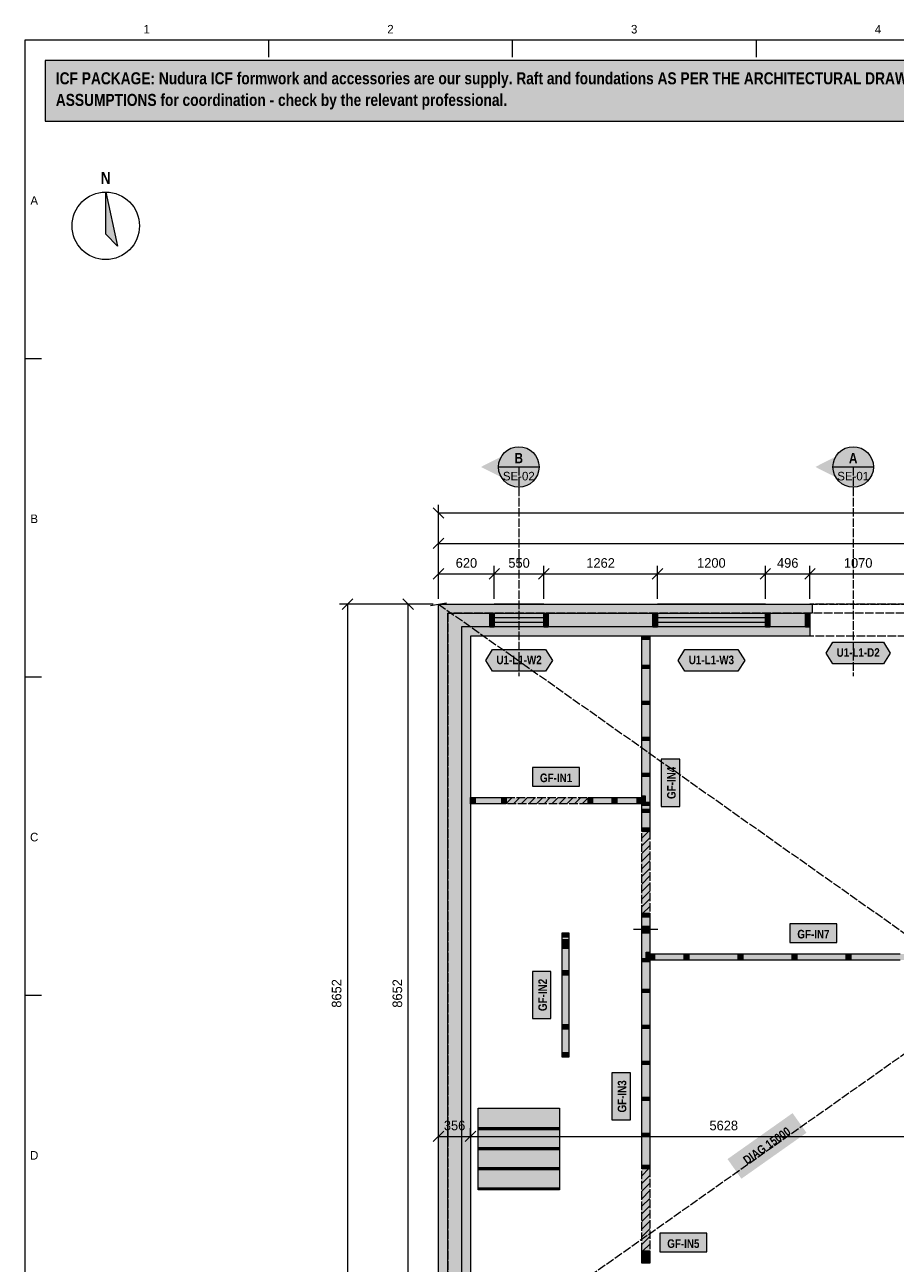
# Model space of a CAD drawing. Header units: millimetres. Extents: x 17 to 413, y 4 to 292.
# Tile 2 of 5: x 20 to 149, y 109 to 292. Entities that reach past the tile are written whole.
import ezdxf
from ezdxf.enums import TextEntityAlignment as Align

# ---------------------------------------------------------------- set-up
doc = ezdxf.new("R2010")
doc.units = ezdxf.units.MM
doc.linetypes.add('DASHED', pattern=[1.524, 1.27, -0.254])
for name, color, linetype in [('FILL-C_B2B2B5', 7, 'Continuous'), ('FILL-EPS', 7, 'Continuous'), ('FILL-INK', 7, 'Continuous'), ('FILL-RED', 7, 'Continuous'), ('FILL-TEAL_DK', 7, 'Continuous'), ('FILL-TIMBER', 7, 'Continuous'), ('FILL-WHITE', 7, 'Continuous'), ('LINE-C_85297A', 7, 'Continuous'), ('LINE-C_85297A-DASH', 7, 'DASHED'), ('LINE-INK', 7, 'Continuous'), ('LINE-INK-DASH', 7, 'DASHED'), ('LINE-RED', 7, 'Continuous'), ('LINE-RED-DASH', 7, 'DASHED'), ('LINE-STEEL_GREY', 7, 'Continuous'), ('LINE-STEEL_GREY-DASH', 7, 'DASHED'), ('LINE-TEAL_DK', 7, 'Continuous'), ('LINE-TIMBER_DK', 7, 'Continuous'), ('TEXT-C_85297A', 7, 'Continuous'), ('TEXT-INK', 7, 'Continuous'), ('TEXT-RED', 7, 'Continuous'), ('TEXT-STEEL_GREY', 7, 'Continuous'), ('TEXT-TEAL_DK', 7, 'Continuous')]:
    doc.layers.add(name, color=color, linetype=linetype)
doc.styles.add('OpenSansCondensed-Bold', font='OpenSansCondensed-Bold.ttf')

msp = doc.modelspace()

# ---------------------------------------------------------------- hatches: boundary and pattern name
at = {"layer": 'FILL-C_B2B2B5', "true_color": 0xb2b2b5}
h = msp.add_hatch(color=253, dxfattribs=at)
h.dxf.hatch_style = 1
h.paths.add_polyline_path([(136.36, 203.05), (84.7, 203.05), (84.7, 94.45), (95.86, 94.45), (95.86, 92.42), (82.67, 92.42), (82.67, 205.08), (136.36, 205.08)])
at = {"layer": 'FILL-EPS', "true_color": 0xccffff}
h = msp.add_hatch(color=7, dxfattribs=at)
h.dxf.hatch_style = 1
h.paths.add_polyline_path([(81.32, 206.43), (136.69, 206.43), (136.69, 205.09), (136.36, 205.09), (136.36, 205.08), (82.67, 205.08), (82.67, 92.42), (95.86, 92.42), (95.86, 92.41), (96.2, 92.41), (96.2, 91.07), (81.32, 91.07)])
h = msp.add_hatch(color=7, dxfattribs=at)
h.dxf.hatch_style = 1
h.paths.add_polyline_path([(136.36, 201.69), (86.06, 201.69), (86.06, 95.81), (95.86, 95.81), (95.86, 94.45), (84.7, 94.45), (84.7, 203.05), (136.36, 203.05)])
at = {"layer": 'FILL-INK', "true_color": 0x14141a}
h = msp.add_hatch(color=250, dxfattribs=at)
h.dxf.hatch_style = 1
h.paths.add_polyline_path([(32, 267.5), (33.75, 259.5), (32, 261.25)])
at = {"layer": 'FILL-RED', "true_color": 0xb81a1f}
h = msp.add_hatch(color=242, dxfattribs=at)
h.dxf.hatch_style = 1
h.paths.add_polyline_path([(87.61, 226.77), (93.21, 223.92), (93.21, 229.62)])
h = msp.add_hatch(color=242, dxfattribs=at)
h.dxf.hatch_style = 1
h.paths.add_polyline_path([(137.16, 226.77), (142.76, 223.92), (142.76, 229.62)])
at = {"layer": 'FILL-TEAL_DK', "true_color": 0x006b5c}
h = msp.add_hatch(color=126, dxfattribs=at)
h.dxf.hatch_style = 1
h.paths.add_polyline_path([(88.92, 205.08), (89.58, 205.08), (89.58, 203.04), (88.92, 203.04)])
h = msp.add_hatch(color=126, dxfattribs=at)
h.dxf.hatch_style = 1
h.paths.add_polyline_path([(96.92, 205.08), (97.58, 205.08), (97.58, 203.04), (96.92, 203.04)])
h = msp.add_hatch(color=126, dxfattribs=at)
h.dxf.hatch_style = 1
h.paths.add_polyline_path([(113.08, 205.08), (113.75, 205.08), (113.75, 203.04), (113.08, 203.04)])
h = msp.add_hatch(color=126, dxfattribs=at)
h.dxf.hatch_style = 1
h.paths.add_polyline_path([(129.75, 205.08), (130.42, 205.08), (130.42, 203.04), (129.75, 203.04)])
h = msp.add_hatch(color=126, dxfattribs=at)
h.dxf.hatch_style = 1
h.paths.add_polyline_path([(135.7, 205.08), (136.36, 205.08), (136.36, 203.04), (135.7, 203.04)])
at = {"layer": 'FILL-TIMBER', "true_color": 0xeddbb8}
h = msp.add_hatch(color=254, dxfattribs=at)
h.dxf.hatch_style = 1
h.paths.add_polyline_path([(112.61, 201.69), (112.61, 201.38), (112.61, 201.18), (112.15, 201.18), (111.42, 201.18), (111.42, 201.49), (111.42, 201.69), (111.89, 201.69)])
h = msp.add_hatch(color=254, dxfattribs=at)
h.dxf.hatch_style = 1
h.paths.add_polyline_path([(112.61, 197.39), (112.61, 197.09), (112.61, 196.89), (112.15, 196.89), (111.42, 196.89), (111.42, 197.2), (111.42, 197.39), (111.89, 197.39)])
h = msp.add_hatch(color=254, dxfattribs=at)
h.dxf.hatch_style = 1
h.paths.add_polyline_path([(112.61, 192.06), (112.61, 191.75), (112.61, 191.55), (112.15, 191.55), (111.42, 191.55), (111.42, 191.86), (111.42, 192.06), (111.89, 192.06)])
h = msp.add_hatch(color=254, dxfattribs=at)
h.dxf.hatch_style = 1
h.paths.add_polyline_path([(112.61, 186.73), (112.61, 186.42), (112.61, 186.22), (112.15, 186.22), (111.42, 186.22), (111.42, 186.53), (111.42, 186.73), (111.89, 186.73)])
h = msp.add_hatch(color=254, dxfattribs=at)
h.dxf.hatch_style = 1
h.paths.add_polyline_path([(112.61, 181.39), (112.61, 181.09), (112.61, 180.89), (112.15, 180.89), (111.42, 180.89), (111.42, 181.2), (111.42, 181.39), (111.89, 181.39)])
h = msp.add_hatch(color=254, dxfattribs=at)
h.dxf.hatch_style = 1
h.paths.add_polyline_path([(111.93, 178.03), (111.93, 177.46), (111.93, 177.1), (111.73, 177.1), (111.42, 177.1), (111.42, 177.67), (111.42, 178.03), (111.62, 178.03)])
h = msp.add_hatch(color=254, dxfattribs=at)
h.dxf.hatch_style = 1
h.paths.add_polyline_path([(86.73, 176.85), (86.32, 176.85), (86.06, 176.85), (86.06, 177.2), (86.06, 177.78), (86.48, 177.78), (86.73, 177.78), (86.73, 177.42)])
h = msp.add_hatch(color=254, dxfattribs=at)
h.dxf.hatch_style = 1
h.paths.add_polyline_path([(91.35, 176.85), (90.94, 176.85), (90.68, 176.85), (90.68, 177.2), (90.68, 177.78), (91.1, 177.78), (91.35, 177.78), (91.35, 177.42)])
h = msp.add_hatch(color=254, dxfattribs=at)
h.dxf.hatch_style = 1
h.paths.add_polyline_path([(104.15, 176.85), (103.74, 176.85), (103.48, 176.85), (103.48, 177.2), (103.48, 177.78), (103.9, 177.78), (104.15, 177.78), (104.15, 177.42)])
h = msp.add_hatch(color=254, dxfattribs=at)
h.dxf.hatch_style = 1
h.paths.add_polyline_path([(107.73, 176.85), (107.31, 176.85), (107.06, 176.85), (107.06, 177.2), (107.06, 177.78), (107.47, 177.78), (107.73, 177.78), (107.73, 177.42)])
h = msp.add_hatch(color=254, dxfattribs=at)
h.dxf.hatch_style = 1
h.paths.add_polyline_path([(111.4, 176.85), (110.99, 176.85), (110.73, 176.85), (110.73, 177.2), (110.73, 177.78), (111.14, 177.78), (111.4, 177.78), (111.4, 177.42)])
h = msp.add_hatch(color=254, dxfattribs=at)
h.dxf.hatch_style = 1
h.paths.add_polyline_path([(112.61, 177.1), (112.61, 176.79), (112.61, 176.59), (112.15, 176.59), (111.42, 176.59), (111.42, 176.9), (111.42, 177.1), (111.89, 177.1)])
h = msp.add_hatch(color=254, dxfattribs=at)
h.dxf.hatch_style = 1
h.paths.add_polyline_path([(112.61, 176.06), (112.61, 175.75), (112.61, 175.55), (112.15, 175.55), (111.42, 175.55), (111.42, 175.86), (111.42, 176.06), (111.89, 176.06)])
h = msp.add_hatch(color=254, dxfattribs=at)
h.dxf.hatch_style = 1
h.paths.add_polyline_path([(112.61, 173.31), (112.61, 173), (112.61, 172.81), (112.15, 172.81), (111.42, 172.81), (111.42, 173.12), (111.42, 173.31), (111.89, 173.31)])
h = msp.add_hatch(color=254, dxfattribs=at)
h.dxf.hatch_style = 1
h.paths.add_polyline_path([(112.61, 160.57), (112.61, 160.26), (112.61, 160.06), (112.15, 160.06), (111.42, 160.06), (111.42, 160.37), (111.42, 160.57), (111.89, 160.57)])
h = msp.add_hatch(color=254, dxfattribs=at)
h.dxf.hatch_style = 1
h.paths.add_polyline_path([(112.61, 158.73), (112.61, 158.42), (112.61, 158.22), (112.15, 158.22), (111.42, 158.22), (111.42, 158.53), (111.42, 158.73), (111.89, 158.73)])
h = msp.add_hatch(color=254, dxfattribs=at)
h.dxf.hatch_style = 1
h.paths.add_polyline_path([(112.61, 158.19), (112.61, 157.88), (112.61, 157.69), (112.15, 157.69), (111.42, 157.69), (111.42, 158), (111.42, 158.19), (111.89, 158.19)])
h = msp.add_hatch(color=254, dxfattribs=at)
h.dxf.hatch_style = 1
h.paths.add_polyline_path([(100.6, 157.32), (100.6, 157.07), (100.24, 157.07), (99.66, 157.07), (99.66, 157.48), (99.66, 157.73), (100.02, 157.73), (100.6, 157.73)])
h = msp.add_hatch(color=254, dxfattribs=at)
h.dxf.hatch_style = 1
h.paths.add_polyline_path([(100.6, 156.33), (100.6, 156.08), (100.24, 156.08), (99.66, 156.08), (99.66, 156.49), (99.66, 156.74), (100.02, 156.74), (100.6, 156.74)])
h = msp.add_hatch(color=254, dxfattribs=at)
h.dxf.hatch_style = 1
h.paths.add_polyline_path([(100.6, 155.67), (100.6, 155.41), (100.23, 155.41), (99.66, 155.41), (99.66, 155.81), (99.66, 156.08), (100.02, 156.08), (100.6, 156.08)])
h = msp.add_hatch(color=254, dxfattribs=at)
h.dxf.hatch_style = 1
h.paths.add_polyline_path([(112.61, 154.87), (112.61, 154.3), (112.61, 153.93), (112.41, 153.93), (112.1, 153.93), (112.1, 154.5), (112.1, 154.87), (112.3, 154.87)])
h = msp.add_hatch(color=254, dxfattribs=at)
h.dxf.hatch_style = 1
h.paths.add_polyline_path([(113.3, 153.68), (112.89, 153.68), (112.64, 153.68), (112.64, 154.04), (112.64, 154.61), (113.05, 154.61), (113.3, 154.61), (113.3, 154.26)])
h = msp.add_hatch(color=254, dxfattribs=at)
h.dxf.hatch_style = 1
h.paths.add_polyline_path([(118.39, 153.68), (117.98, 153.68), (117.73, 153.68), (117.73, 154.04), (117.73, 154.61), (118.14, 154.61), (118.39, 154.61), (118.39, 154.26)])
h = msp.add_hatch(color=254, dxfattribs=at)
h.dxf.hatch_style = 1
h.paths.add_polyline_path([(126.39, 153.68), (125.98, 153.68), (125.73, 153.68), (125.73, 154.04), (125.73, 154.61), (126.14, 154.61), (126.39, 154.61), (126.39, 154.26)])
h = msp.add_hatch(color=254, dxfattribs=at)
h.dxf.hatch_style = 1
h.paths.add_polyline_path([(134.39, 153.68), (133.98, 153.68), (133.73, 153.68), (133.73, 154.04), (133.73, 154.61), (134.14, 154.61), (134.39, 154.61), (134.39, 154.26)])
h = msp.add_hatch(color=254, dxfattribs=at)
h.dxf.hatch_style = 1
h.paths.add_polyline_path([(142.39, 153.68), (141.98, 153.68), (141.73, 153.68), (141.73, 154.04), (141.73, 154.61), (142.14, 154.61), (142.39, 154.61), (142.39, 154.26)])
h = msp.add_hatch(color=254, dxfattribs=at)
h.dxf.hatch_style = 1
h.paths.add_polyline_path([(112.61, 153.93), (112.61, 153.62), (112.61, 153.43), (112.15, 153.43), (111.42, 153.43), (111.42, 153.74), (111.42, 153.93), (111.89, 153.93)])
h = msp.add_hatch(color=254, dxfattribs=at)
h.dxf.hatch_style = 1
h.paths.add_polyline_path([(100.6, 151.77), (100.6, 151.47), (100.18, 151.47), (99.66, 151.47), (99.66, 151.84), (99.66, 152.14), (100.07, 152.14), (100.6, 152.14)])
h = msp.add_hatch(color=254, dxfattribs=at)
h.dxf.hatch_style = 1
h.paths.add_polyline_path([(112.61, 149.39), (112.61, 149.09), (112.61, 148.89), (112.15, 148.89), (111.42, 148.89), (111.42, 149.2), (111.42, 149.39), (111.89, 149.39)])
h = msp.add_hatch(color=254, dxfattribs=at)
h.dxf.hatch_style = 1
h.paths.add_polyline_path([(100.6, 143.88), (100.6, 143.47), (100.01, 143.47), (99.66, 143.47), (99.66, 143.72), (99.66, 144.14), (100.23, 144.14), (100.6, 144.14)])
h = msp.add_hatch(color=254, dxfattribs=at)
h.dxf.hatch_style = 1
h.paths.add_polyline_path([(112.61, 144.06), (112.61, 143.75), (112.61, 143.55), (112.15, 143.55), (111.42, 143.55), (111.42, 143.86), (111.42, 144.06), (111.89, 144.06)])
h = msp.add_hatch(color=254, dxfattribs=at)
h.dxf.hatch_style = 1
h.paths.add_polyline_path([(100.6, 139.81), (100.6, 139.31), (99.86, 139.31), (99.66, 139.31), (99.66, 139.45), (99.66, 139.97), (100.37, 139.97), (100.6, 139.97)])
h = msp.add_hatch(color=254, dxfattribs=at)
h.dxf.hatch_style = 1
h.paths.add_polyline_path([(112.61, 138.73), (112.61, 138.42), (112.61, 138.22), (112.15, 138.22), (111.42, 138.22), (111.42, 138.53), (111.42, 138.73), (111.89, 138.73)])
h = msp.add_hatch(color=254, dxfattribs=at)
h.dxf.hatch_style = 1
h.paths.add_polyline_path([(112.61, 133.39), (112.61, 133.09), (112.61, 132.89), (112.15, 132.89), (111.42, 132.89), (111.42, 133.2), (111.42, 133.39), (111.89, 133.39)])
h = msp.add_hatch(color=254, dxfattribs=at)
h.dxf.hatch_style = 1
h.paths.add_polyline_path([(112.61, 128.06), (112.61, 127.75), (112.61, 127.55), (112.15, 127.55), (111.42, 127.55), (111.42, 127.86), (111.42, 128.06), (111.89, 128.06)])
h = msp.add_hatch(color=254, dxfattribs=at)
h.dxf.hatch_style = 1
h.paths.add_polyline_path([(112.61, 123.29), (112.61, 122.98), (112.61, 122.78), (112.15, 122.78), (111.42, 122.78), (111.42, 123.09), (111.42, 123.29), (111.89, 123.29)])
h = msp.add_hatch(color=254, dxfattribs=at)
h.dxf.hatch_style = 1
h.paths.add_polyline_path([(112.61, 110.54), (112.61, 110.23), (112.61, 110.03), (112.15, 110.03), (111.42, 110.03), (111.42, 110.34), (111.42, 110.54), (111.89, 110.54)])
h = msp.add_hatch(color=254, dxfattribs=at)
h.dxf.hatch_style = 1
h.paths.add_polyline_path([(112.61, 109.29), (112.61, 108.98), (112.61, 108.78), (112.15, 108.78), (111.42, 108.78), (111.42, 109.09), (111.42, 109.29), (111.89, 109.29)])
at = {"layer": 'FILL-WHITE', "true_color": 0xfff5f0}
h = msp.add_hatch(color=7, dxfattribs=at)
h.dxf.hatch_style = 1
h.paths.add_polyline_path([(23, 278), (307, 278), (307, 287), (23, 287)])
at = {"layer": 'FILL-WHITE', "true_color": 0xffffff}
h = msp.add_hatch(color=7, dxfattribs=at)
h.dxf.hatch_style = 1
h.paths.add_polyline_path([(96.21, 226.77), (96.11, 227.54), (95.81, 228.27), (95.33, 228.89), (94.71, 229.36), (93.99, 229.66), (93.21, 229.77), (92.43, 229.66), (91.71, 229.36), (91.09, 228.89), (90.61, 228.27), (90.31, 227.54), (90.21, 226.77), (90.31, 225.99), (90.61, 225.27), (91.09, 224.65), (91.71, 224.17), (92.43, 223.87), (93.21, 223.77), (93.99, 223.87), (94.71, 224.17), (95.33, 224.65), (95.81, 225.27), (96.11, 225.99)])
h = msp.add_hatch(color=7, dxfattribs=at)
h.dxf.hatch_style = 1
h.paths.add_polyline_path([(145.76, 226.77), (145.66, 227.54), (145.36, 228.27), (144.88, 228.89), (144.26, 229.36), (143.53, 229.66), (142.76, 229.77), (141.98, 229.66), (141.26, 229.36), (140.64, 228.89), (140.16, 228.27), (139.86, 227.54), (139.76, 226.77), (139.86, 225.99), (140.16, 225.27), (140.64, 224.65), (141.26, 224.17), (141.98, 223.87), (142.76, 223.77), (143.53, 223.87), (144.26, 224.17), (144.88, 224.65), (145.36, 225.27), (145.66, 225.99)])
at = {"layer": 'FILL-WHITE', "true_color": 0xfaf5e8}
h = msp.add_hatch(color=7, dxfattribs=at)
h.dxf.hatch_style = 1
h.paths.add_polyline_path([(111.42, 175.86), (111.42, 176.06), (111.42, 176.59), (111.42, 176.9), (111.42, 177.1), (111.42, 177.67), (111.42, 178.03), (111.42, 180.89), (111.42, 181.2), (111.42, 181.39), (111.42, 186.22), (111.42, 186.53), (111.42, 186.73), (111.42, 191.55), (111.42, 191.86), (111.42, 192.06), (111.42, 196.89), (111.42, 197.2), (111.42, 197.39), (111.42, 201.18), (111.42, 201.49), (111.42, 201.69), (111.89, 201.69), (112.61, 201.69), (112.61, 201.38), (112.61, 201.18), (112.61, 197.39), (112.61, 197.09), (112.61, 196.89), (112.61, 192.06), (112.61, 191.75), (112.61, 191.55), (112.61, 186.73), (112.61, 186.42), (112.61, 186.22), (112.61, 181.39), (112.61, 181.09), (112.61, 180.89), (112.61, 177.1), (112.61, 176.79), (112.61, 176.59), (112.61, 176.06), (112.61, 175.75), (112.61, 175.55), (112.61, 173.31), (112.61, 173), (112.61, 172.81), (112.15, 172.81), (111.42, 172.81), (111.42, 173.12), (111.42, 173.31), (111.42, 175.55)])
at = {"layer": 'FILL-WHITE', "true_color": 0xffffff}
h = msp.add_hatch(color=7, dxfattribs=at)
h.dxf.hatch_style = 1
h.paths.add_polyline_path([(138.74, 199.19), (139.74, 200.79), (147.26, 200.79), (148.26, 199.19), (147.26, 197.59), (139.74, 197.59)])
h = msp.add_hatch(color=7, dxfattribs=at)
h.dxf.hatch_style = 1
h.paths.add_polyline_path([(88.31, 198.09), (89.31, 199.69), (97.19, 199.69), (98.19, 198.09), (97.19, 196.49), (89.31, 196.49)])
h = msp.add_hatch(color=7, dxfattribs=at)
h.dxf.hatch_style = 1
h.paths.add_polyline_path([(116.81, 198.09), (117.81, 199.69), (125.69, 199.69), (126.69, 198.09), (125.69, 196.49), (117.81, 196.49)])
h = msp.add_hatch(color=7, dxfattribs=at)
h.dxf.hatch_style = 1
h.paths.add_polyline_path([(95.24, 179.46), (102.22, 179.46), (102.22, 182.23), (95.24, 182.23)])
h = msp.add_hatch(color=7, dxfattribs=at)
h.dxf.hatch_style = 1
h.paths.add_polyline_path([(117.06, 176.46), (117.06, 183.44), (114.3, 183.44), (114.3, 176.46)])
at = {"layer": 'FILL-WHITE', "true_color": 0xfaf5e8}
h = msp.add_hatch(color=7, dxfattribs=at)
h.dxf.hatch_style = 1
h.paths.add_polyline_path([(86.06, 176.85), (86.06, 177.2), (86.06, 177.78), (86.48, 177.78), (86.73, 177.78), (90.68, 177.78), (91.1, 177.78), (91.35, 177.78), (91.35, 177.42), (91.35, 176.85), (90.94, 176.85), (90.68, 176.85), (86.73, 176.85), (86.32, 176.85)])
at = {"layer": 'FILL-WHITE', "true_color": 0xffffff}
h = msp.add_hatch(color=7, dxfattribs=at)
h.dxf.hatch_style = 1
h.paths.add_polyline_path([(91.35, 176.85), (91.35, 177.78), (103.48, 177.78), (103.48, 176.85)])
at = {"layer": 'FILL-WHITE', "true_color": 0xfaf5e8}
h = msp.add_hatch(color=7, dxfattribs=at)
h.dxf.hatch_style = 1
h.paths.add_polyline_path([(103.48, 177.2), (103.48, 177.78), (103.9, 177.78), (104.15, 177.78), (107.06, 177.78), (107.47, 177.78), (107.73, 177.78), (110.73, 177.78), (111.14, 177.78), (111.4, 177.78), (111.4, 177.42), (111.4, 176.85), (110.99, 176.85), (110.73, 176.85), (107.73, 176.85), (107.31, 176.85), (107.06, 176.85), (104.15, 176.85), (103.74, 176.85), (103.48, 176.85)])
at = {"layer": 'FILL-WHITE', "true_color": 0xffffff}
h = msp.add_hatch(color=7, dxfattribs=at)
h.dxf.hatch_style = 1
h.paths.add_polyline_path([(111.42, 160.57), (111.42, 172.81), (112.61, 172.81), (112.61, 160.57)])
at = {"layer": 'FILL-WHITE', "true_color": 0xfaf5e8}
h = msp.add_hatch(color=7, dxfattribs=at)
h.dxf.hatch_style = 1
h.paths.add_polyline_path([(112.15, 158.22), (111.42, 158.22), (111.42, 158.53), (111.42, 158.73), (111.42, 160.06), (111.42, 160.37), (111.42, 160.57), (111.89, 160.57), (112.61, 160.57), (112.61, 160.26), (112.61, 160.06), (112.61, 158.73), (112.61, 158.42), (112.61, 158.22)])
h = msp.add_hatch(color=7, dxfattribs=at)
h.dxf.hatch_style = 1
h.paths.add_polyline_path([(111.42, 128.06), (111.42, 132.89), (111.42, 133.2), (111.42, 133.39), (111.42, 138.22), (111.42, 138.53), (111.42, 138.73), (111.42, 143.55), (111.42, 143.86), (111.42, 144.06), (111.42, 148.89), (111.42, 149.2), (111.42, 149.39), (111.42, 153.43), (111.42, 153.74), (111.42, 153.93), (111.42, 157.69), (111.42, 158), (111.42, 158.19), (111.89, 158.19), (112.61, 158.19), (112.61, 157.88), (112.61, 157.69), (112.61, 154.87), (112.61, 154.3), (112.61, 153.93), (112.61, 153.62), (112.61, 153.43), (112.61, 149.39), (112.61, 149.09), (112.61, 148.89), (112.61, 144.06), (112.61, 143.75), (112.61, 143.55), (112.61, 138.73), (112.61, 138.42), (112.61, 138.22), (112.61, 133.39), (112.61, 133.09), (112.61, 132.89), (112.61, 128.06), (112.61, 127.75), (112.61, 127.55), (112.61, 123.29), (112.61, 122.98), (112.61, 122.78), (112.15, 122.78), (111.42, 122.78), (111.42, 123.09), (111.42, 123.29), (111.42, 127.55), (111.42, 127.86)])
at = {"layer": 'FILL-WHITE', "true_color": 0xffffff}
h = msp.add_hatch(color=7, dxfattribs=at)
h.dxf.hatch_style = 1
h.paths.add_polyline_path([(133.37, 156.3), (140.36, 156.3), (140.36, 159.06), (133.37, 159.06)])
at = {"layer": 'FILL-WHITE', "true_color": 0xfaf5e8}
h = msp.add_hatch(color=7, dxfattribs=at)
h.dxf.hatch_style = 1
h.paths.add_polyline_path([(100.6, 139.31), (99.86, 139.31), (99.66, 139.31), (99.66, 139.45), (99.66, 139.97), (99.66, 143.47), (99.66, 143.72), (99.66, 144.14), (99.66, 151.47), (99.66, 151.84), (99.66, 152.14), (99.66, 155.41), (99.66, 155.81), (99.66, 156.08), (99.66, 156.49), (99.66, 156.74), (99.66, 157.07), (99.66, 157.48), (99.66, 157.73), (100.02, 157.73), (100.6, 157.73), (100.6, 157.32), (100.6, 157.07), (100.6, 156.74), (100.6, 156.33), (100.6, 156.08), (100.6, 155.67), (100.6, 155.41), (100.6, 152.14), (100.6, 151.77), (100.6, 151.47), (100.6, 144.14), (100.6, 143.88), (100.6, 143.47), (100.6, 139.97), (100.6, 139.81)])
h = msp.add_hatch(color=7, dxfattribs=at)
h.dxf.hatch_style = 1
h.paths.add_polyline_path([(112.64, 154.04), (112.64, 154.61), (113.05, 154.61), (113.3, 154.61), (117.73, 154.61), (118.14, 154.61), (118.39, 154.61), (125.73, 154.61), (126.14, 154.61), (126.39, 154.61), (133.73, 154.61), (134.14, 154.61), (134.39, 154.61), (141.73, 154.61), (142.14, 154.61), (142.39, 154.61), (149.73, 154.61), (150.14, 154.61), (150.39, 154.61), (157.73, 154.61), (158.14, 154.61), (158.39, 154.61), (160.43, 154.61), (160.84, 154.61), (161.09, 154.61), (161.09, 154.26), (161.09, 153.68), (160.68, 153.68), (160.43, 153.68), (158.39, 153.68), (157.98, 153.68), (157.73, 153.68), (150.39, 153.68), (149.98, 153.68), (149.73, 153.68), (142.39, 153.68), (141.98, 153.68), (141.73, 153.68), (134.39, 153.68), (133.98, 153.68), (133.73, 153.68), (126.39, 153.68), (125.98, 153.68), (125.73, 153.68), (118.39, 153.68), (117.98, 153.68), (117.73, 153.68), (113.3, 153.68), (112.89, 153.68), (112.64, 153.68)])
at = {"layer": 'FILL-WHITE', "true_color": 0xffffff}
h = msp.add_hatch(color=7, dxfattribs=at)
h.dxf.hatch_style = 1
h.paths.add_polyline_path([(97.98, 145.03), (97.98, 152.01), (95.22, 152.01), (95.22, 145.03)])
h = msp.add_hatch(color=7, dxfattribs=at)
h.dxf.hatch_style = 1
h.paths.add_polyline_path([(109.74, 130), (109.74, 136.98), (106.98, 136.98), (106.98, 130)])
h = msp.add_hatch(color=7, dxfattribs=at)
h.dxf.hatch_style = 1
h.paths.add_polyline_path([(87.2, 131.73), (99.24, 131.73), (99.24, 128.55), (87.2, 128.55)])
h = msp.add_hatch(color=7, dxfattribs=at)
h.dxf.hatch_style = 1
h.paths.add_polyline_path([(126.2, 121.29), (135.84, 128.1), (133.78, 131.01), (124.14, 124.2)])
h = msp.add_hatch(color=7, dxfattribs=at)
h.dxf.hatch_style = 1
h.paths.add_polyline_path([(87.2, 128.88), (99.24, 128.88), (99.24, 128.76), (87.2, 128.76)])
h = msp.add_hatch(color=7, dxfattribs=at)
h.dxf.hatch_style = 1
h.paths.add_polyline_path([(87.2, 128.76), (99.24, 128.76), (99.24, 125.57), (87.2, 125.57)])
h = msp.add_hatch(color=7, dxfattribs=at)
h.dxf.hatch_style = 1
h.paths.add_polyline_path([(87.2, 125.91), (99.24, 125.91), (99.24, 125.79), (87.2, 125.79)])
h = msp.add_hatch(color=7, dxfattribs=at)
h.dxf.hatch_style = 1
h.paths.add_polyline_path([(87.2, 125.79), (99.24, 125.79), (99.24, 122.6), (87.2, 122.6)])
h = msp.add_hatch(color=7, dxfattribs=at)
h.dxf.hatch_style = 1
h.paths.add_polyline_path([(87.2, 122.93), (99.24, 122.93), (99.24, 122.81), (87.2, 122.81)])
h = msp.add_hatch(color=7, dxfattribs=at)
h.dxf.hatch_style = 1
h.paths.add_polyline_path([(87.2, 122.81), (99.24, 122.81), (99.24, 119.63), (87.2, 119.63)])
h = msp.add_hatch(color=7, dxfattribs=at)
h.dxf.hatch_style = 1
h.paths.add_polyline_path([(111.42, 110.54), (111.42, 122.78), (112.61, 122.78), (112.61, 110.54)])
h = msp.add_hatch(color=7, dxfattribs=at)
h.dxf.hatch_style = 1
h.paths.add_polyline_path([(87.2, 119.96), (99.24, 119.96), (99.24, 119.84), (87.2, 119.84)])
h = msp.add_hatch(color=7, dxfattribs=at)
h.dxf.hatch_style = 1
h.paths.add_polyline_path([(114.09, 110.44), (121.08, 110.44), (121.08, 113.2), (114.09, 113.2)])
at = {"layer": 'FILL-WHITE', "true_color": 0xfaf5e8}
h = msp.add_hatch(color=7, dxfattribs=at)
h.dxf.hatch_style = 1
h.paths.add_polyline_path([(112.15, 108.78), (111.42, 108.78), (111.42, 109.09), (111.42, 109.29), (111.42, 110.03), (111.42, 110.34), (111.42, 110.54), (111.89, 110.54), (112.61, 110.54), (112.61, 110.23), (112.61, 110.03), (112.61, 109.29), (112.61, 108.98), (112.61, 108.78)])

# ---------------------------------------------------------------- linework, layer by layer
at = {"layer": 'LINE-C_85297A', "lineweight": 5}
msp.add_line((80.13, 206.23), (82.5, 206.64), dxfattribs=at)
at = {"layer": 'LINE-C_85297A-DASH', "lineweight": 5}
for p, q in [((81.32, 91.07), (244.68, 206.43)), ((81.32, 206.43), (244.68, 91.07))]:
    msp.add_line(p, q, dxfattribs=at)
at = {"layer": 'LINE-INK', "lineweight": 5}
for p, q in [((56.12, 290), (56.12, 287.5)), ((92.25, 290), (92.25, 287.5)), ((128.38, 290), (128.38, 287.5)), ((20, 242.83), (22.5, 242.83)), ((82.1, 219.16), (80.54, 220.71)), ((81.32, 207.23), (81.32, 221.13)), ((244.68, 219.93), (81.32, 219.93)), ((81.32, 207.23), (81.32, 216.63)), ((80.54, 214.66), (82.1, 216.21)), ((81.32, 215.43), (244.68, 215.43)), ((80.54, 210.16), (82.1, 211.71)), ((81.32, 207.23), (81.32, 212.13)), ((88.81, 210.16), (90.36, 211.71)), ((89.58, 207.23), (89.58, 212.13)), ((96.14, 210.16), (97.7, 211.71)), ((96.92, 207.23), (96.92, 212.13)), ((112.97, 210.16), (114.53, 211.71)), ((113.75, 207.23), (113.75, 212.13)), ((128.97, 210.16), (130.53, 211.71)), ((129.75, 207.23), (129.75, 212.13)), ((135.59, 210.16), (137.14, 211.71)), ((136.36, 207.23), (136.36, 212.13)), ((81.32, 210.93), (244.68, 210.93)), ((80.52, 206.43), (66.62, 206.43)), ((68.6, 207.21), (67.04, 205.66)), ((67.82, 206.43), (67.82, 91.07)), ((80.52, 206.43), (75.62, 206.43)), ((77.6, 205.66), (76.04, 207.21)), ((76.82, 91.07), (76.82, 206.43)), ((96.92, 206.43), (89.58, 206.43)), ((129.75, 206.43), (113.75, 206.43)), ((96.92, 204.4), (89.58, 204.4)), ((96.92, 203.73), (89.58, 203.73)), ((129.75, 204.4), (113.75, 204.4)), ((129.75, 203.73), (113.75, 203.73)), ((96.92, 201.69), (89.58, 201.69)), ((129.75, 201.69), (113.75, 201.69)), ((20, 195.67), (22.5, 195.67)), ((113.81, 158.21), (110.22, 158.21)), ((20, 148.5), (22.5, 148.5)), ((81.32, 127.57), (81.32, 128.77)), ((86.06, 127.57), (86.06, 128.77)), ((80.54, 126.8), (82.1, 128.35)), ((81.32, 127.57), (244.68, 127.57)), ((85.28, 126.8), (86.84, 128.35))]:
    msp.add_line(p, q, dxfattribs=at)
for points in [[(20, 7), (413, 7), (413, 290), (20, 290)], [(32, 267.5), (33.75, 259.5), (32, 261.25)], [(81.32, 91.07), (81.32, 206.43), (136.69, 206.43), (136.69, 205.09), (136.36, 205.09), (136.36, 201.69), (86.06, 201.69), (86.06, 95.81), (95.86, 95.81), (95.86, 92.41), (96.2, 92.41), (96.2, 91.07)], [(111.42, 175.86), (111.42, 176.06), (111.42, 176.59), (111.42, 176.9), (111.42, 177.1), (111.42, 177.67), (111.42, 178.03), (111.42, 180.89), (111.42, 181.2), (111.42, 181.39), (111.42, 186.22), (111.42, 186.53), (111.42, 186.73), (111.42, 191.55), (111.42, 191.86), (111.42, 192.06), (111.42, 196.89), (111.42, 197.2), (111.42, 197.39), (111.42, 201.18), (111.42, 201.49), (111.42, 201.69), (111.42, 201.69), (111.42, 201.69), (111.42, 201.69), (111.89, 201.69), (112.61, 201.69), (112.61, 201.69), (112.61, 201.69), (112.61, 201.69), (112.61, 201.38), (112.61, 201.18), (112.61, 197.39), (112.61, 197.09), (112.61, 196.89), (112.61, 192.06), (112.61, 191.75), (112.61, 191.55), (112.61, 186.73), (112.61, 186.42), (112.61, 186.22), (112.61, 181.39), (112.61, 181.09), (112.61, 180.89), (112.61, 177.1), (112.61, 176.79), (112.61, 176.59), (112.61, 176.06), (112.61, 175.75), (112.61, 175.55), (112.61, 173.31), (112.61, 173), (112.61, 172.81), (112.61, 172.81), (112.61, 172.81), (112.61, 172.81), (112.15, 172.81), (111.42, 172.81), (111.42, 172.81), (111.42, 172.81), (111.42, 172.81), (111.42, 173.12), (111.42, 173.31), (111.42, 175.55)], [(95.24, 179.46), (102.22, 179.46), (102.22, 182.23), (95.24, 182.23)], [(117.06, 176.46), (117.06, 183.44), (114.3, 183.44), (114.3, 176.46)], [(86.06, 176.85), (86.06, 176.85), (86.06, 177.2), (86.06, 177.78), (86.06, 177.78), (86.48, 177.78), (86.73, 177.78), (90.68, 177.78), (91.1, 177.78), (91.35, 177.78), (91.35, 177.78), (91.35, 177.42), (91.35, 176.85), (91.35, 176.85), (90.94, 176.85), (90.68, 176.85), (86.73, 176.85), (86.32, 176.85)], [(103.48, 177.2), (103.48, 177.78), (103.9, 177.78), (104.15, 177.78), (107.06, 177.78), (107.47, 177.78), (107.73, 177.78), (110.73, 177.78), (111.14, 177.78), (111.4, 177.78), (111.4, 177.42), (111.4, 176.85), (110.99, 176.85), (110.73, 176.85), (107.73, 176.85), (107.31, 176.85), (107.06, 176.85), (104.15, 176.85), (103.74, 176.85), (103.48, 176.85)], [(112.15, 158.22), (111.42, 158.22), (111.42, 158.53), (111.42, 158.73), (111.42, 160.06), (111.42, 160.37), (111.42, 160.57), (111.89, 160.57), (112.61, 160.57), (112.61, 160.26), (112.61, 160.06), (112.61, 158.73), (112.61, 158.42), (112.61, 158.22)], [(111.42, 128.06), (111.42, 132.89), (111.42, 133.2), (111.42, 133.39), (111.42, 138.22), (111.42, 138.53), (111.42, 138.73), (111.42, 143.55), (111.42, 143.86), (111.42, 144.06), (111.42, 148.89), (111.42, 149.2), (111.42, 149.39), (111.42, 153.43), (111.42, 153.74), (111.42, 153.93), (111.42, 157.69), (111.42, 158), (111.42, 158.19), (111.89, 158.19), (112.61, 158.19), (112.61, 157.88), (112.61, 157.69), (112.61, 154.87), (112.61, 154.3), (112.61, 153.93), (112.61, 153.62), (112.61, 153.43), (112.61, 149.39), (112.61, 149.09), (112.61, 148.89), (112.61, 144.06), (112.61, 143.75), (112.61, 143.55), (112.61, 138.73), (112.61, 138.42), (112.61, 138.22), (112.61, 133.39), (112.61, 133.09), (112.61, 132.89), (112.61, 128.06), (112.61, 127.75), (112.61, 127.55), (112.61, 123.29), (112.61, 122.98), (112.61, 122.78), (112.15, 122.78), (111.42, 122.78), (111.42, 123.09), (111.42, 123.29), (111.42, 127.55), (111.42, 127.86)], [(133.37, 156.3), (140.36, 156.3), (140.36, 159.06), (133.37, 159.06)], [(100.6, 139.31), (99.86, 139.31), (99.66, 139.31), (99.66, 139.31), (99.66, 139.45), (99.66, 139.97), (99.66, 143.47), (99.66, 143.72), (99.66, 144.14), (99.66, 151.47), (99.66, 151.84), (99.66, 152.14), (99.66, 155.41), (99.66, 155.81), (99.66, 156.08), (99.66, 156.49), (99.66, 156.74), (99.66, 157.07), (99.66, 157.48), (99.66, 157.73), (99.66, 157.73), (100.02, 157.73), (100.6, 157.73), (100.6, 157.73), (100.6, 157.32), (100.6, 157.07), (100.6, 156.74), (100.6, 156.33), (100.6, 156.08), (100.6, 155.67), (100.6, 155.41), (100.6, 152.14), (100.6, 151.77), (100.6, 151.47), (100.6, 144.14), (100.6, 143.88), (100.6, 143.47), (100.6, 139.97), (100.6, 139.81), (100.6, 139.31)], [(97.98, 145.03), (97.98, 152.01), (95.22, 152.01), (95.22, 145.03)], [(109.74, 130), (109.74, 136.98), (106.98, 136.98), (106.98, 130)], [(87.2, 131.73), (87.2, 131.73), (99.24, 131.73), (99.24, 128.55), (99.24, 128.55), (87.2, 128.55)], [(87.2, 128.88), (87.2, 128.88), (87.2, 128.88), (99.24, 128.88), (99.24, 128.76), (99.24, 128.76), (99.24, 128.76), (99.24, 128.76), (87.2, 128.76), (87.2, 128.88)], [(87.2, 128.76), (87.2, 128.76), (99.24, 128.76), (99.24, 125.57), (99.24, 125.57), (87.2, 125.57)], [(87.2, 125.91), (87.2, 125.91), (87.2, 125.91), (99.24, 125.91), (99.24, 125.79), (99.24, 125.79), (99.24, 125.79), (99.24, 125.79), (87.2, 125.79), (87.2, 125.91)], [(87.2, 125.79), (87.2, 125.79), (99.24, 125.79), (99.24, 122.6), (99.24, 122.6), (87.2, 122.6)], [(87.2, 122.93), (87.2, 122.93), (87.2, 122.93), (99.24, 122.93), (99.24, 122.81), (99.24, 122.81), (99.24, 122.81), (99.24, 122.81), (87.2, 122.81), (87.2, 122.93)], [(87.2, 122.81), (87.2, 122.81), (99.24, 122.81), (99.24, 119.63), (99.24, 119.63), (87.2, 119.63)], [(87.2, 119.96), (87.2, 119.96), (87.2, 119.96), (99.24, 119.96), (99.24, 119.84), (99.24, 119.84), (99.24, 119.84), (99.24, 119.84), (87.2, 119.84), (87.2, 119.96)], [(114.09, 110.44), (121.08, 110.44), (121.08, 113.2), (114.09, 113.2)], [(112.15, 108.78), (111.42, 108.78), (111.42, 109.09), (111.42, 109.29), (111.42, 110.03), (111.42, 110.34), (111.42, 110.54), (111.89, 110.54), (112.61, 110.54), (112.61, 110.23), (112.61, 110.03), (112.61, 109.29), (112.61, 108.98), (112.61, 108.78)]]:
    msp.add_lwpolyline(points, close=True, dxfattribs=at)
msp.add_lwpolyline([(149.73, 153.68), (142.39, 153.68), (141.98, 153.68), (141.73, 153.68), (134.39, 153.68), (133.98, 153.68), (133.73, 153.68), (126.39, 153.68), (125.98, 153.68), (125.73, 153.68), (118.39, 153.68), (117.98, 153.68), (117.73, 153.68), (113.3, 153.68), (112.89, 153.68), (112.64, 153.68), (112.64, 153.68), (112.64, 153.68), (112.64, 153.68), (112.64, 154.04), (112.64, 154.61), (112.64, 154.61), (112.64, 154.61), (112.64, 154.61), (113.05, 154.61), (113.3, 154.61), (117.73, 154.61), (118.14, 154.61), (118.39, 154.61), (125.73, 154.61), (126.14, 154.61), (126.39, 154.61), (133.73, 154.61), (134.14, 154.61), (134.39, 154.61), (141.73, 154.61), (142.14, 154.61), (142.39, 154.61), (149.73, 154.61)], dxfattribs=at)
msp.add_circle((32, 262.5), 5, dxfattribs=at)
at = {"layer": 'LINE-INK-DASH', "lineweight": 5}
for p, q in [((150.63, 206.43), (136.36, 206.43)), ((150.63, 201.69), (136.36, 201.69))]:
    msp.add_line(p, q, dxfattribs=at)
for points in [[(91.35, 176.85), (91.35, 177.78), (103.48, 177.78), (103.48, 176.85)], [(111.42, 160.57), (111.42, 172.81), (112.61, 172.81), (112.61, 160.57)], [(111.42, 110.54), (111.42, 122.78), (112.61, 122.78), (112.61, 110.54)]]:
    msp.add_lwpolyline(points, close=True, dxfattribs=at)
at = {"layer": 'LINE-RED', "lineweight": 5}
for p, q in [((90.21, 226.77), (96.21, 226.77)), ((139.76, 226.77), (145.76, 226.77))]:
    msp.add_line(p, q, dxfattribs=at)
msp.add_lwpolyline([(23, 278), (307, 278), (307, 287), (23, 287)], close=True, dxfattribs=at)
for centre in [(93.21, 226.77), (142.76, 226.77)]:
    msp.add_circle(centre, 3, dxfattribs=at)
at = {"layer": 'LINE-RED-DASH', "lineweight": 5}
for p, q in [((93.21, 226.77), (93.21, 195.77)), ((142.76, 226.77), (142.76, 195.77))]:
    msp.add_line(p, q, dxfattribs=at)
at = {"layer": 'LINE-STEEL_GREY', "lineweight": 5}
msp.add_lwpolyline([(136.36, 203.05), (84.7, 203.05), (84.7, 94.45), (95.86, 94.45), (95.86, 92.42), (82.67, 92.42), (82.67, 205.08), (136.36, 205.08)], close=True, dxfattribs=at)
at = {"layer": 'LINE-STEEL_GREY-DASH', "lineweight": 5}
for points in [[(81.3, 206.45), (81.3, 206.45), (81.3, 206.45)], [(81.31, 206.44), (81.32, 206.43), (81.31, 206.44)], [(244.68, 206.43), (244.68, 206.43), (244.68, 91.07), (244.69, 91.06), (244.68, 91.06), (244.68, 91.07), (81.32, 91.07), (81.32, 206.43)], [(243.33, 205.08), (82.67, 205.08), (82.67, 92.42), (243.33, 92.42)]]:
    msp.add_lwpolyline(points, close=True, dxfattribs=at)
at = {"layer": 'LINE-TEAL_DK', "lineweight": 5}
for points in [[(88.92, 205.08), (89.58, 205.08), (89.58, 203.04), (88.92, 203.04)], [(96.92, 205.08), (97.58, 205.08), (97.58, 203.04), (96.92, 203.04)], [(113.08, 205.08), (113.75, 205.08), (113.75, 203.04), (113.08, 203.04)], [(129.75, 205.08), (130.42, 205.08), (130.42, 203.04), (129.75, 203.04)], [(135.7, 205.08), (136.36, 205.08), (136.36, 205.08), (136.36, 205.08), (136.36, 203.04), (136.36, 203.04), (136.36, 203.04), (135.7, 203.04)], [(138.74, 199.19), (139.74, 200.79), (147.26, 200.79), (148.26, 199.19), (147.26, 197.59), (139.74, 197.59)], [(88.31, 198.09), (89.31, 199.69), (97.19, 199.69), (98.19, 198.09), (97.19, 196.49), (89.31, 196.49)], [(116.81, 198.09), (117.81, 199.69), (125.69, 199.69), (126.69, 198.09), (125.69, 196.49), (117.81, 196.49)]]:
    msp.add_lwpolyline(points, close=True, dxfattribs=at)
at = {"layer": 'LINE-TIMBER_DK', "lineweight": 5}
for p, q in [((91.35, 176.9), (92.23, 177.78)), ((92.43, 176.85), (93.36, 177.78)), ((93.56, 176.85), (94.49, 177.78)), ((94.69, 176.85), (95.62, 177.78)), ((95.82, 176.85), (96.75, 177.78)), ((96.95, 176.85), (97.88, 177.78)), ((98.08, 176.85), (99.02, 177.78)), ((99.21, 176.85), (100.15, 177.78)), ((100.34, 176.85), (101.28, 177.78)), ((101.48, 176.85), (102.41, 177.78)), ((102.61, 176.85), (103.48, 177.72)), ((111.42, 171.75), (112.48, 172.81)), ((111.42, 170.62), (112.61, 171.81)), ((111.42, 169.49), (112.61, 170.67)), ((111.42, 168.36), (112.61, 169.54)), ((111.42, 167.22), (112.61, 168.41)), ((111.42, 166.09), (112.61, 167.28)), ((111.42, 164.96), (112.61, 166.15)), ((111.42, 163.83), (112.61, 165.02)), ((111.42, 162.7), (112.61, 163.89)), ((111.42, 161.57), (112.61, 162.75)), ((111.55, 160.57), (112.61, 161.62)), ((111.42, 121.72), (112.48, 122.78)), ((111.42, 120.59), (112.61, 121.78)), ((111.42, 119.46), (112.61, 120.65)), ((111.42, 118.33), (112.61, 119.52)), ((111.42, 117.2), (112.61, 118.38)), ((111.42, 116.07), (112.61, 117.25)), ((111.42, 114.94), (112.61, 116.12)), ((111.42, 113.8), (112.61, 114.99)), ((111.42, 112.67), (112.61, 113.86)), ((111.42, 111.54), (112.61, 112.73)), ((111.55, 110.54), (112.61, 111.6))]:
    msp.add_line(p, q, dxfattribs=at)
for points in [[(112.61, 201.69), (112.61, 201.38), (112.61, 201.18), (112.15, 201.18), (111.42, 201.18), (111.42, 201.49), (111.42, 201.69), (111.89, 201.69)], [(112.61, 197.39), (112.61, 197.09), (112.61, 196.89), (112.15, 196.89), (111.42, 196.89), (111.42, 197.2), (111.42, 197.39), (111.89, 197.39)], [(112.61, 192.06), (112.61, 191.75), (112.61, 191.55), (112.15, 191.55), (111.42, 191.55), (111.42, 191.86), (111.42, 192.06), (111.89, 192.06)], [(112.61, 186.73), (112.61, 186.42), (112.61, 186.22), (112.15, 186.22), (111.42, 186.22), (111.42, 186.53), (111.42, 186.73), (111.89, 186.73)], [(112.61, 181.39), (112.61, 181.09), (112.61, 180.89), (112.15, 180.89), (111.42, 180.89), (111.42, 181.2), (111.42, 181.39), (111.89, 181.39)], [(111.93, 178.03), (111.93, 177.46), (111.93, 177.1), (111.73, 177.1), (111.42, 177.1), (111.42, 177.67), (111.42, 178.03), (111.62, 178.03)], [(86.73, 176.85), (86.32, 176.85), (86.06, 176.85), (86.06, 177.2), (86.06, 177.78), (86.48, 177.78), (86.73, 177.78), (86.73, 177.42)], [(91.35, 176.85), (90.94, 176.85), (90.68, 176.85), (90.68, 177.2), (90.68, 177.78), (91.1, 177.78), (91.35, 177.78), (91.35, 177.42)], [(104.15, 176.85), (103.74, 176.85), (103.48, 176.85), (103.48, 177.2), (103.48, 177.78), (103.9, 177.78), (104.15, 177.78), (104.15, 177.42)], [(107.73, 176.85), (107.31, 176.85), (107.06, 176.85), (107.06, 177.2), (107.06, 177.78), (107.47, 177.78), (107.73, 177.78), (107.73, 177.42)], [(111.4, 176.85), (110.99, 176.85), (110.73, 176.85), (110.73, 177.2), (110.73, 177.78), (111.14, 177.78), (111.4, 177.78), (111.4, 177.42)], [(112.61, 177.1), (112.61, 176.79), (112.61, 176.59), (112.15, 176.59), (111.42, 176.59), (111.42, 176.9), (111.42, 177.1), (111.89, 177.1)], [(112.61, 176.06), (112.61, 175.75), (112.61, 175.55), (112.15, 175.55), (111.42, 175.55), (111.42, 175.86), (111.42, 176.06), (111.89, 176.06)], [(112.61, 173.31), (112.61, 173), (112.61, 172.81), (112.15, 172.81), (111.42, 172.81), (111.42, 173.12), (111.42, 173.31), (111.89, 173.31)], [(112.61, 160.57), (112.61, 160.26), (112.61, 160.06), (112.15, 160.06), (111.42, 160.06), (111.42, 160.37), (111.42, 160.57), (111.89, 160.57)], [(112.61, 158.73), (112.61, 158.42), (112.61, 158.22), (112.15, 158.22), (111.42, 158.22), (111.42, 158.53), (111.42, 158.73), (111.89, 158.73)], [(112.61, 158.19), (112.61, 157.88), (112.61, 157.69), (112.15, 157.69), (111.42, 157.69), (111.42, 158), (111.42, 158.19), (111.89, 158.19)], [(100.6, 157.32), (100.6, 157.07), (100.24, 157.07), (99.66, 157.07), (99.66, 157.48), (99.66, 157.73), (100.02, 157.73), (100.6, 157.73)], [(100.6, 156.33), (100.6, 156.08), (100.24, 156.08), (99.66, 156.08), (99.66, 156.49), (99.66, 156.74), (100.02, 156.74), (100.6, 156.74)], [(100.6, 155.67), (100.6, 155.41), (100.23, 155.41), (99.66, 155.41), (99.66, 155.81), (99.66, 156.08), (100.02, 156.08), (100.6, 156.08)], [(112.61, 154.87), (112.61, 154.3), (112.61, 153.93), (112.41, 153.93), (112.1, 153.93), (112.1, 154.5), (112.1, 154.87), (112.3, 154.87)], [(113.3, 153.68), (112.89, 153.68), (112.64, 153.68), (112.64, 154.04), (112.64, 154.61), (113.05, 154.61), (113.3, 154.61), (113.3, 154.26)], [(118.39, 153.68), (117.98, 153.68), (117.73, 153.68), (117.73, 154.04), (117.73, 154.61), (118.14, 154.61), (118.39, 154.61), (118.39, 154.26)], [(126.39, 153.68), (125.98, 153.68), (125.73, 153.68), (125.73, 154.04), (125.73, 154.61), (126.14, 154.61), (126.39, 154.61), (126.39, 154.26)], [(134.39, 153.68), (133.98, 153.68), (133.73, 153.68), (133.73, 154.04), (133.73, 154.61), (134.14, 154.61), (134.39, 154.61), (134.39, 154.26)], [(142.39, 153.68), (141.98, 153.68), (141.73, 153.68), (141.73, 154.04), (141.73, 154.61), (142.14, 154.61), (142.39, 154.61), (142.39, 154.26)], [(112.61, 153.93), (112.61, 153.62), (112.61, 153.43), (112.15, 153.43), (111.42, 153.43), (111.42, 153.74), (111.42, 153.93), (111.89, 153.93)], [(100.6, 151.77), (100.6, 151.47), (100.18, 151.47), (99.66, 151.47), (99.66, 151.84), (99.66, 152.14), (100.07, 152.14), (100.6, 152.14)], [(112.61, 149.39), (112.61, 149.09), (112.61, 148.89), (112.15, 148.89), (111.42, 148.89), (111.42, 149.2), (111.42, 149.39), (111.89, 149.39)], [(100.6, 143.88), (100.6, 143.47), (100.01, 143.47), (99.66, 143.47), (99.66, 143.72), (99.66, 144.14), (100.23, 144.14), (100.6, 144.14)], [(112.61, 144.06), (112.61, 143.75), (112.61, 143.55), (112.15, 143.55), (111.42, 143.55), (111.42, 143.86), (111.42, 144.06), (111.89, 144.06)], [(100.6, 139.81), (100.6, 139.31), (99.86, 139.31), (99.66, 139.31), (99.66, 139.45), (99.66, 139.97), (100.37, 139.97), (100.6, 139.97)], [(112.61, 138.73), (112.61, 138.42), (112.61, 138.22), (112.15, 138.22), (111.42, 138.22), (111.42, 138.53), (111.42, 138.73), (111.89, 138.73)], [(112.61, 133.39), (112.61, 133.09), (112.61, 132.89), (112.15, 132.89), (111.42, 132.89), (111.42, 133.2), (111.42, 133.39), (111.89, 133.39)], [(112.61, 128.06), (112.61, 127.75), (112.61, 127.55), (112.15, 127.55), (111.42, 127.55), (111.42, 127.86), (111.42, 128.06), (111.89, 128.06)], [(112.61, 123.29), (112.61, 122.98), (112.61, 122.78), (112.15, 122.78), (111.42, 122.78), (111.42, 123.09), (111.42, 123.29), (111.89, 123.29)], [(112.61, 110.54), (112.61, 110.23), (112.61, 110.03), (112.15, 110.03), (111.42, 110.03), (111.42, 110.34), (111.42, 110.54), (111.89, 110.54)], [(112.61, 109.29), (112.61, 108.98), (112.61, 108.78), (112.15, 108.78), (111.42, 108.78), (111.42, 109.09), (111.42, 109.29), (111.89, 109.29)]]:
    msp.add_lwpolyline(points, close=True, dxfattribs=at)

# ---------------------------------------------------------------- texts
at = {"layer": 'TEXT-C_85297A', "style": 'OpenSansCondensed-Bold'}
msp.add_text('DIAG 15000', height=1.27, rotation=35.2293, dxfattribs=at).set_placement((130.33, 125.68), align=Align.CENTER)
at = {"layer": 'TEXT-INK', "style": 'OpenSansCondensed-Bold'}
for s, p in [('ICF PACKAGE: Nudura ICF formwork and accessories are our supply. Raft and foundations AS PER THE ARCHITECTURAL DRAWINGS; joist ledgers by the engineer. Floors, stairs, partitions, roof and joinery are drawn as DESIGN', (24.6, 283.47)), ('ASSUMPTIONS for coordination - check by the relevant professional.', (24.6, 280.27))]:
    msp.add_text(s, height=1.778, dxfattribs=at).set_placement(p)
for s, height, p in [('N', 1.78, (32, 268.7)), ('GF-IN1', 1.27, (98.73, 180.06)), ('GF-IN7', 1.27, (136.87, 156.9)), ('GF-IN5', 1.27, (117.59, 111.04))]:
    msp.add_text(s, height=height, dxfattribs=at).set_placement(p, align=Align.CENTER)
at = {"layer": 'TEXT-INK'}
for s, p in [('620', (85.45, 211.83)), ('550', (93.25, 211.83)), ('1262', (105.33, 211.83)), ('1200', (121.75, 211.83)), ('496', (133.06, 211.83)), ('1070', (143.5, 211.83)), ('356', (83.69, 128.47)), ('5628', (123.58, 128.47))]:
    msp.add_text(s, height=1.422, dxfattribs=at).set_placement(p, align=Align.CENTER)
at = {"layer": 'TEXT-INK', "style": 'OpenSansCondensed-Bold'}
for s, p in [('GF-IN4', (116.46, 179.95)), ('GF-IN2', (97.38, 148.52)), ('GF-IN3', (109.14, 133.49))]:
    msp.add_text(s, height=1.27, rotation=90, dxfattribs=at).set_placement(p, align=Align.CENTER)
at = {"layer": 'TEXT-INK'}
for p in [(66.92, 148.75), (75.92, 148.75)]:
    msp.add_text('8652', height=1.422, rotation=90, dxfattribs=at).set_placement(p, align=Align.CENTER)
at = {"layer": 'TEXT-RED', "style": 'OpenSansCondensed-Bold'}
for s, p in [('B', (93.21, 227.32)), ('A', (142.76, 227.32))]:
    msp.add_text(s, height=1.52, dxfattribs=at).set_placement(p, align=Align.CENTER)
at = {"layer": 'TEXT-RED'}
for s, p in [('SE-02', (93.21, 224.77)), ('SE-01', (142.76, 224.77))]:
    msp.add_text(s, height=1.27, dxfattribs=at).set_placement(p, align=Align.CENTER)
at = {"layer": 'TEXT-STEEL_GREY'}
for s, p in [('1', (38.06, 291)), ('2', (74.19, 291)), ('3', (110.31, 291)), ('4', (146.44, 291)), ('A', (21.4, 265.62)), ('B', (21.4, 218.45)), ('C', (21.4, 171.28)), ('D', (21.4, 124.12))]:
    msp.add_text(s, height=1.27, dxfattribs=at).set_placement(p, align=Align.CENTER)
at = {"layer": 'TEXT-TEAL_DK', "style": 'OpenSansCondensed-Bold'}
for s, p in [('U1-L1-W2', (93.25, 197.54)), ('U1-L1-W3', (121.75, 197.54)), ('U1-L1-D2', (143.5, 198.64))]:
    msp.add_text(s, height=1.27, dxfattribs=at).set_placement(p, align=Align.CENTER)

doc.saveas('drawing.dxf')
